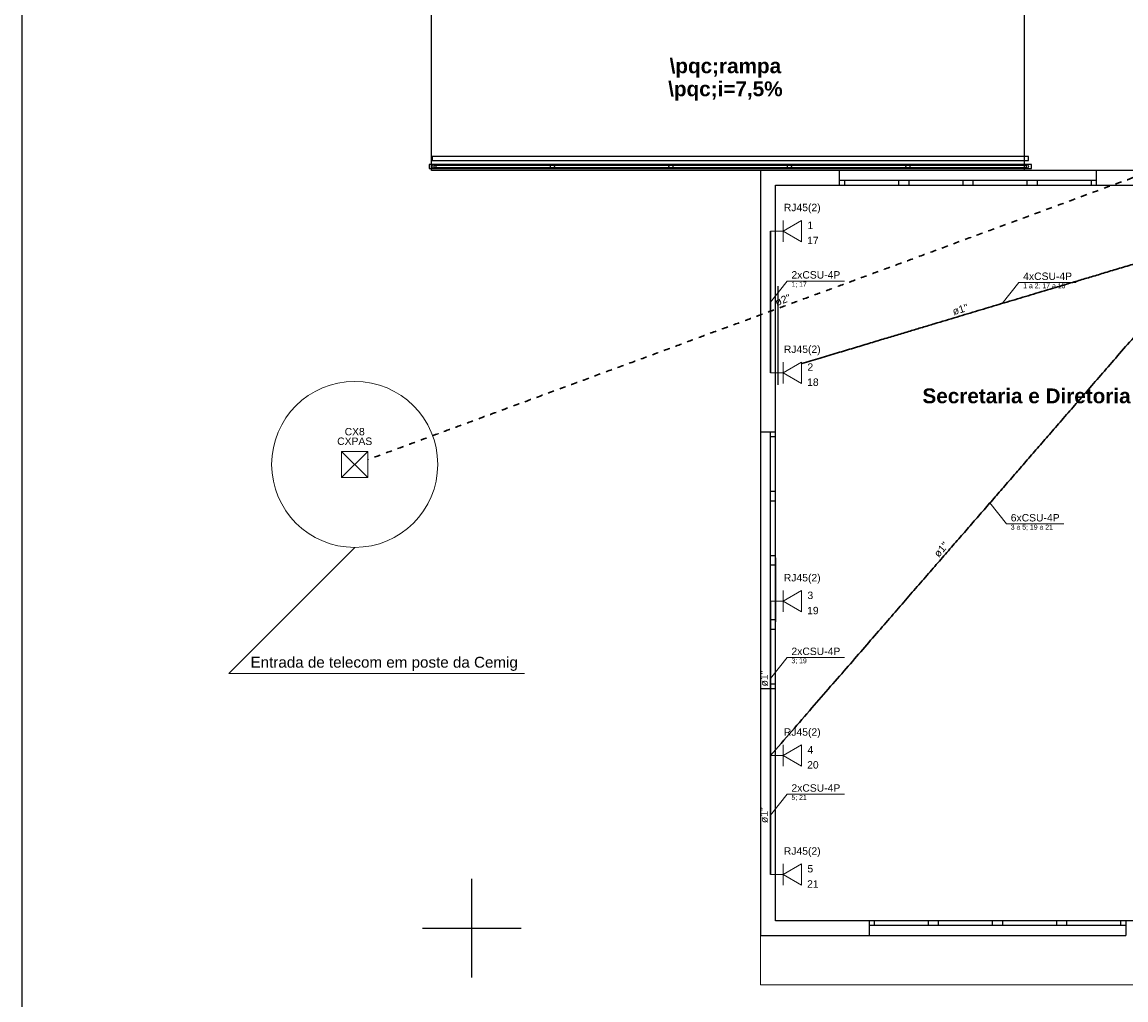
# Model space of a CAD drawing. Header units: millimetres. Extents: x 55082 to 85113, y -5867 to -946.
# Tile 62 of 77: x 79343 to 80461, y -5333 to -4343. Entities that reach past the tile are written whole.
import ezdxf

# ---------------------------------------------------------------- set-up
doc = ezdxf.new("R2010")
doc.units = ezdxf.units.MM
doc.header["$MEASUREMENT"] = 0
doc.linetypes.add('JIS_02_1.2', pattern=[0.25, 0.125, -0.125])
for name, color, linetype, lineweight in [('CE-Condutos', 5, 'Continuous', 30), ('CE-Textos conduto', 7, 'Continuous', 5), ('CE-Textos fios', 7, 'Continuous', 5), ('FINA', 8, 'Continuous', 5), ('Nível 1', 7, 'Continuous', 5), ('P-SIMBOL', 5, 'Continuous', 20), ('Textos', 7, 'Continuous', 5)]:
    doc.layers.add(name, color=color, linetype=linetype, lineweight=lineweight)
doc.layers.add('M-6', color=6, linetype='Continuous')
doc.styles.add('Arial', font='arial.ttf')
doc.styles.add('ArialN', font='arialbd.ttf')

msp = doc.modelspace()

# ---------------------------------------------------------------- linework, layer by layer
for p, q in [((80361.9, -4479.2), (79757.9, -4479.2)), ((79757.9, -4479.2), (79757.9, -4483.2)), ((80361.9, -4483.2), (80361.9, -4479.2)), ((80364.9, -4487.2), (79754.9, -4487.2)), ((79754.9, -4487.2), (79754.9, -4491.2)), ((79754.9, -4491.2), (80364.9, -4491.2)), ((80357.5, -4493.2), (79757.5, -4493.2)), ((79757.9, -4483.2), (80361.9, -4483.2)), ((80359.9, -4488.2), (79759.9, -4488.2)), ((79759.9, -4488.2), (79759.9, -4490.2)), ((80359.9, -4488.2), (79759.9, -4488.2)), ((79759.9, -4488.2), (79759.9, -4490.2)), ((79759.9, -4490.2), (80359.9, -4490.2)), ((79759.9, -4490.2), (80359.9, -4490.2)), ((80090.6, -4493.2), (80090.6, -5268.2)), ((80170.7, -4508.2), (80170.7, -4493.2)), ((80584.9, -4493.2), (80170.7, -4493.2)), ((80170.7, -4508.2), (80170.7, -4493.2)), ((80359.9, -4490.2), (80359.9, -4488.2)), ((80359.9, -4490.2), (80359.9, -4488.2)), ((80364.9, -4491.2), (80364.9, -4487.2)), ((80430.7, -4508.2), (80430.7, -4493.2)), ((80430.7, -4508.2), (80430.7, -4493.2)), ((80170.7, -4503.2), (80430.7, -4503.2)), ((80175.7, -4503.2), (80175.7, -4508.2)), ((80230.7, -4508.2), (80230.7, -4503.2)), ((80240.7, -4503.2), (80240.7, -4508.2)), ((80295.7, -4508.2), (80295.7, -4503.2)), ((80305.7, -4503.2), (80305.7, -4508.2)), ((80360.7, -4508.2), (80360.7, -4503.2)), ((80370.7, -4503.2), (80370.7, -4508.2)), ((80425.7, -4508.2), (80425.7, -4503.2)), ((80108.2, -4610.4), (80108.2, -4710.4)), ((80105.6, -4758.2), (80090.6, -4758.2)), ((80105.6, -4758.2), (80090.6, -4758.2)), ((80100.6, -5018.2), (80100.6, -4758.2)), ((80105.6, -4763.2), (80100.6, -4763.2)), ((80100.6, -4818.2), (80105.6, -4818.2)), ((80105.6, -4828.2), (80100.6, -4828.2)), ((80100.6, -4883.2), (80105.6, -4883.2)), ((80105.6, -4893.2), (80100.6, -4893.2)), ((80105.6, -4885.6), (80105.6, -4950.6)), ((80100.6, -4948.2), (80105.6, -4948.2)), ((80105.6, -4958.2), (80100.6, -4958.2)), ((80105.6, -5018.2), (80090.6, -5018.2)), ((80105.6, -5018.2), (80090.6, -5018.2)), ((80100.6, -5013.2), (80105.6, -5013.2)), ((79798.1, -5310.7), (79798.1, -5210.7)), ((80555.6, -5253.2), (80105.6, -5253.2)), ((80200.6, -5253.2), (80200.6, -5268.2)), ((80200.6, -5253.2), (80200.6, -5268.2)), ((80205.6, -5253.2), (80205.6, -5258.2)), ((80260.6, -5258.2), (80260.6, -5253.2)), ((80270.6, -5253.2), (80270.6, -5258.2)), ((80325.6, -5258.2), (80325.6, -5253.2)), ((80335.6, -5253.2), (80335.6, -5258.2)), ((80390.6, -5258.2), (80390.6, -5253.2)), ((80400.6, -5253.2), (80400.6, -5258.2)), ((80455.6, -5258.2), (80455.6, -5253.2)), ((80460.6, -5253.2), (80460.6, -5268.2)), ((80460.6, -5253.2), (80460.6, -5268.2)), ((79748.1, -5260.7), (79848.1, -5260.7)), ((80460.6, -5258.2), (80200.6, -5258.2))]:
    msp.add_line(p, q)
for points in [[(79757.5, -4493.2), (79757.5, -4298.2)], [(80357.5, -4298.2), (80357.5, -4493.2)], [(80170.7, -4493.2), (80090.6, -4493.2)], [(80105.6, -4508.2), (80430.7, -4508.2)], [(80105.6, -5253.2), (80105.6, -4508.2)], [(80430.7, -4508.2), (80555.6, -4508.2)], [(80090.6, -5268.2), (80460.6, -5268.2)]]:
    msp.add_lwpolyline(points)
for centre in [(79759.9, -4489.2), (79879.9, -4489.2), (79999.9, -4489.2), (80119.9, -4489.2), (80239.9, -4489.2), (80359.9, -4489.2)]:
    msp.add_circle(centre, 2)
at = {"layer": 'CE-Condutos', "linetype": 'JIS_02_1.2', "ltscale": 50}
msp.add_spline([(80538.2, -4474.6), (80497.7, -4489.5), (80459.7, -4503.5), (80424.1, -4516.6), (80390.7, -4529), (80359.3, -4540.5), (80329.7, -4551.4), (80301.8, -4561.7), (80275.3, -4571.5), (80250.1, -4580.8), (80226, -4589.7), (80202.8, -4598.2), (80180.3, -4606.5), (80158.4, -4614.6), (80136.8, -4622.5), (80115.4, -4630.4), (80094, -4638.3), (80072.5, -4646.3), (80050.5, -4654.3), (80028, -4662.6), (80004.8, -4671.2), (79980.7, -4680.1), (79955.5, -4689.4), (79929, -4699.1), (79901.1, -4709.4), (79871.5, -4720.3), (79840.1, -4731.9), (79806.7, -4744.2), (79771.1, -4757.3), (79733.1, -4771.3), (79692.6, -4786.3)], degree=3, dxfattribs=at)
at = {"layer": 'CE-Condutos', "linetype": 'Continuous', "ltscale": 50}
for points in [[(80100.6, -4554.8), (80100.6, -4561.7), (80100.6, -4568.2), (80100.6, -4574.3), (80100.6, -4580), (80100.6, -4585.4), (80100.6, -4590.4), (80100.6, -4595.1), (80100.6, -4599.6), (80100.6, -4603.9), (80100.6, -4608), (80100.6, -4611.9), (80100.6, -4615.7), (80100.6, -4619.4), (80100.6, -4623), (80100.6, -4626.6), (80100.6, -4630.2), (80100.6, -4633.8), (80100.6, -4637.5), (80100.6, -4641.3), (80100.6, -4645.2), (80100.6, -4649.3), (80100.6, -4653.5), (80100.6, -4658), (80100.6, -4662.8), (80100.6, -4667.8), (80100.6, -4673.2), (80100.6, -4678.9), (80100.6, -4685), (80100.6, -4691.5), (80100.6, -4698.4)], [(80538.6, -4567.1), (80519.2, -4572.9), (80501, -4578.3), (80483.8, -4583.5), (80467.6, -4588.4), (80452.3, -4592.9), (80437.9, -4597.3), (80424.2, -4601.4), (80411.2, -4605.3), (80398.8, -4609), (80386.8, -4612.6), (80375.4, -4616), (80364.2, -4619.4), (80353.4, -4622.6), (80342.7, -4625.8), (80332.1, -4629), (80321.6, -4632.1), (80311, -4635.3), (80300.3, -4638.5), (80289.4, -4641.8), (80278.2, -4645.2), (80266.6, -4648.6), (80254.5, -4652.2), (80242, -4656), (80228.8, -4660), (80214.9, -4664.1), (80200.3, -4668.5), (80184.8, -4673.2), (80168.4, -4678.1), (80151, -4683.3), (80132.4, -4688.9)], [(80544.8, -4574.4), (80523.8, -4598.6), (80504.2, -4621.2), (80485.8, -4642.4), (80468.5, -4662.4), (80452.2, -4681.1), (80436.9, -4698.7), (80422.4, -4715.4), (80408.7, -4731.2), (80395.6, -4746.3), (80383.1, -4760.7), (80371, -4774.6), (80359.3, -4788.1), (80347.9, -4801.3), (80336.6, -4814.3), (80325.4, -4827.2), (80314.2, -4840.1), (80302.8, -4853.2), (80291.3, -4866.5), (80279.4, -4880.1), (80267.1, -4894.3), (80254.3, -4909), (80240.9, -4924.4), (80226.9, -4940.7), (80212, -4957.8), (80196.2, -4976), (80179.5, -4995.3), (80161.6, -5015.8), (80142.6, -5037.7), (80122.3, -5061.1), (80100.6, -5086)], [(80100.6, -4929.7), (80100.6, -4937.3), (80100.6, -4944.3), (80100.6, -4951), (80100.6, -4957.2), (80100.6, -4963), (80100.6, -4968.5), (80100.6, -4973.6), (80100.6, -4978.5), (80100.6, -4983.2), (80100.6, -4987.6), (80100.6, -4991.9), (80100.6, -4996), (80100.6, -5000), (80100.6, -5004), (80100.6, -5007.9), (80100.6, -5011.8), (80100.6, -5015.7), (80100.6, -5019.8), (80100.6, -5023.9), (80100.6, -5028.1), (80100.6, -5032.6), (80100.6, -5037.2), (80100.6, -5042.1), (80100.6, -5047.3), (80100.6, -5052.7), (80100.6, -5058.6), (80100.6, -5064.8), (80100.6, -5071.4), (80100.6, -5078.5), (80100.6, -5086)], [(80100.6, -5086), (80100.6, -5091.9), (80100.6, -5097.3), (80100.6, -5102.4), (80100.6, -5107.2), (80100.6, -5111.7), (80100.6, -5115.9), (80100.6, -5119.9), (80100.6, -5123.7), (80100.6, -5127.2), (80100.6, -5130.7), (80100.6, -5133.9), (80100.6, -5137.1), (80100.6, -5140.2), (80100.6, -5143.3), (80100.6, -5146.3), (80100.6, -5149.3), (80100.6, -5152.3), (80100.6, -5155.4), (80100.6, -5158.6), (80100.6, -5161.9), (80100.6, -5165.3), (80100.6, -5168.9), (80100.6, -5172.7), (80100.6, -5176.6), (80100.6, -5180.9), (80100.6, -5185.4), (80100.6, -5190.1), (80100.6, -5195.2), (80100.6, -5200.7), (80100.6, -5206.5)]]:
    msp.add_spline(points, degree=3, dxfattribs=at)
at = {"layer": 'CE-Textos fios'}
for p, q in [((80100.6, -4626.6), (80117.6, -4605.4)), ((80117.6, -4605.4), (80175.6, -4605.4)), ((80335.3, -4628), (80352.3, -4606.8)), ((80352.3, -4606.8), (80410.3, -4606.8)), ((80322.8, -4830.1), (80339.8, -4851.3)), ((80339.8, -4851.3), (80397.8, -4851.3)), ((80100.6, -5007.9), (80117.6, -4986.7)), ((80117.6, -4986.7), (80175.6, -4986.7)), ((80100.6, -5146.3), (80117.6, -5125.1)), ((80117.6, -5125.1), (80175.6, -5125.1))]:
    msp.add_line(p, q, dxfattribs=at)
at = {"layer": 'FINA'}
msp.add_lwpolyline([(80105.6, -4508.2), (80105.6, -5253.2), (80555.6, -5253.2), (80555.6, -4508.2)], close=True, dxfattribs=at)
msp.add_lwpolyline([(83900.6, -5268.2), (83900.6, -5318.2), (80090.6, -5318.2), (80090.6, -5268.2)], dxfattribs=at)
at = {"layer": 'M-6'}
msp.add_line((79342.7, -5866.7), (79342.7, -1745.9), dxfattribs=at)
at = {"layer": 'Nível 1'}
for p, q in [((79679.6, -4875.2), (79552.1, -5002.7)), ((79552.1, -5002.7), (79851.7, -5002.7))]:
    msp.add_line(p, q, dxfattribs=at)
msp.add_circle((79679.6, -4791), 84.1, dxfattribs=at)
at = {"layer": 'P-SIMBOL'}
for p, q in [((80113.5, -4554.8), (80132.2, -4544)), ((80113.5, -4544), (80113.5, -4565.6)), ((80132.2, -4544), (80132.2, -4565.6)), ((80100.6, -4554.8), (80113.5, -4554.8)), ((80132.2, -4565.6), (80113.5, -4554.8)), ((80113.5, -4698.4), (80132.2, -4687.6)), ((80113.5, -4687.6), (80113.5, -4709.2)), ((80132.2, -4687.6), (80132.2, -4709.2)), ((80100.6, -4698.4), (80113.5, -4698.4)), ((80132.2, -4709.2), (80113.5, -4698.4)), ((79666.4, -4804.3), (79666.4, -4777.8)), ((79666.4, -4777.8), (79692.9, -4777.8)), ((79666.4, -4804.3), (79692.9, -4777.8)), ((79666.4, -4777.8), (79692.9, -4804.3)), ((79692.9, -4804.3), (79692.9, -4777.8)), ((79666.4, -4804.3), (79692.9, -4804.3)), ((80100.6, -4929.7), (80113.5, -4929.7)), ((80113.5, -4929.7), (80132.2, -4918.9)), ((80113.5, -4918.9), (80113.5, -4940.5)), ((80132.2, -4940.5), (80113.5, -4929.7)), ((80132.2, -4918.9), (80132.2, -4940.5)), ((80100.6, -5086), (80113.5, -5086)), ((80113.5, -5086), (80132.2, -5075.2)), ((80113.5, -5075.2), (80113.5, -5096.8)), ((80132.2, -5096.8), (80113.5, -5086)), ((80132.2, -5075.2), (80132.2, -5096.8)), ((80113.5, -5206.5), (80132.2, -5195.7)), ((80113.5, -5195.7), (80113.5, -5217.3)), ((80132.2, -5195.7), (80132.2, -5217.3)), ((80100.6, -5206.5), (80113.5, -5206.5)), ((80132.2, -5217.3), (80113.5, -5206.5))]:
    msp.add_line(p, q, dxfattribs=at)

# ---------------------------------------------------------------- texts
at = {"layer": 'CE-Textos conduto', "char_height": 7.5, "width": 31.898, "attachment_point": 8, "line_spacing_factor": 0.6, "style": 'Arial'}
for s, insert, rotation in [('ø2"', (80114.5, -4628.1), 20.2311), ('ø1"', (80294, -4637.8), 16.6903), ('ø1"', (80276.4, -4879.8), 49.0337), ('ø1"', (80098.1, -5007.9), 90.0002), ('ø1"', (80098.1, -5146.3), 90.0002)]:
    msp.add_mtext(s, dxfattribs=dict(at, insert=insert, rotation=rotation))
at = {"layer": 'CE-Textos fios', "attachment_point": 7, "line_spacing_factor": 0.6, "style": 'Arial'}
for s, insert, char_height, width in [('2xCSU-4P', (80121.9, -4602.9), 7.5, 98.998), ('4xCSU-4P', (80356.6, -4604.3), 7.5, 98.998), ('1; 17', (80121.9, -4612), 5, 31.059), ('1 a 2; 17 a 18', (80356.6, -4613.5), 5, 85.412), ('6xCSU-4P', (80344, -4848.9), 7.5, 98.998), ('3 a 5; 19 a 21', (80344, -4858), 5, 85.412), ('2xCSU-4P', (80121.9, -4984.2), 7.5, 98.998), ('3; 19', (80121.9, -4993.3), 5, 31.059), ('2xCSU-4P', (80121.9, -5122.6), 7.5, 98.998), ('5; 21', (80121.9, -5131.7), 5, 31.059)]:
    msp.add_mtext(s, dxfattribs=dict(at, insert=insert, char_height=char_height, width=width))
at = {"layer": 'FINA', "insert": (80055, -4379.8), "char_height": 15, "width": 118.765, "attachment_point": 2, "line_spacing_factor": 0.931535, "style": 'ArialN'}
msp.add_mtext('\\\\pqc;rampa \\P\\\\pqc;i=7,5%', dxfattribs=at)
at = {"layer": 'FINA', "insert": (80254.6, -4714.1), "char_height": 15, "width": 421.555, "attachment_point": 1, "style": 'ArialN'}
msp.add_mtext('Secretaria e Diretoria', dxfattribs=at)
at = {"layer": 'Textos', "style": 'Arial'}
for s, insert, char_height, width, attachment_point, line_spacing_factor in [('RJ45(2)', (80114.2, -4536.8), 7.5, 74.52, 7, 0.6), ('1', (80138.1, -4552.6), 7.5, 11.65, 7, 0.6), ('17', (80137.8, -4567.9), 7.5, 23.3, 7, 0.6), ('RJ45(2)', (80114.2, -4680.4), 7.5, 74.52, 7, 0.6), ('2', (80138.1, -4696.2), 7.5, 11.65, 7, 0.6), ('18', (80137.8, -4711.6), 7.5, 23.3, 7, 0.6), ('CXPAS', (79679.6, -4771.4), 7.5, 71.067, 8, 0.6), ('CX8', (79679.6, -4761.7), 7.5, 40.77, 8, 0.6), ('RJ45(2)', (80114.2, -4911.8), 7.5, 74.52, 7, 0.6), ('3', (80138.1, -4927.5), 7.5, 11.65, 7, 0.6), ('19', (80137.8, -4942.9), 7.5, 23.3, 7, 0.6), ('Entrada de telecom em poste da Cemig', (79574.1, -5000.2), 11, 543.448, 7, 0.9), ('RJ45(2)', (80114.2, -5068.1), 7.5, 74.52, 7, 0.6), ('4', (80138.1, -5083.9), 7.5, 11.65, 7, 0.6), ('20', (80137.8, -5099.2), 7.5, 23.3, 7, 0.6), ('RJ45(2)', (80114.2, -5188.6), 7.5, 74.52, 7, 0.6), ('5', (80138.1, -5204.4), 7.5, 11.65, 7, 0.6), ('21', (80137.8, -5219.7), 7.5, 23.3, 7, 0.6)]:
    msp.add_mtext(s, dxfattribs=dict(at, insert=insert, char_height=char_height, width=width, attachment_point=attachment_point, line_spacing_factor=line_spacing_factor))

doc.saveas('drawing.dxf')
